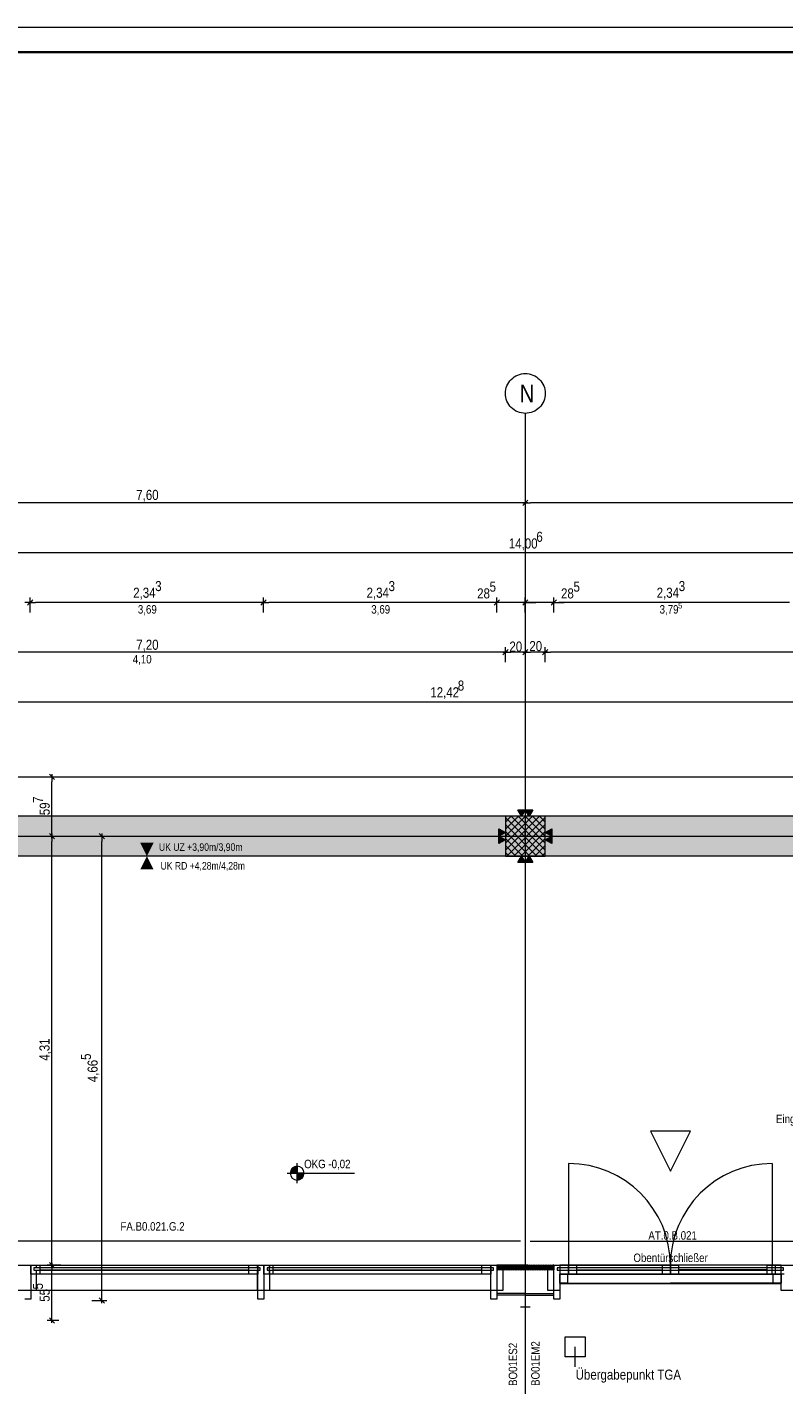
# Model space of a CAD drawing. Extents: x -720 to 300, y 62 to 1162.
# Tile 98 of 143: x -250 to -98, y 890 to 1162. Entities that reach past the tile are written whole.
import ezdxf
from ezdxf.lldxf.tags import DXFTag

# ---------------------------------------------------------------- set-up
doc = ezdxf.new("R2010")
doc.units = 0
doc.layers.get('0').update_dxf_attribs({"lineweight": 13})
for name, color, linetype, lineweight, true_color in [('00_Beschriftung UZ', 3, 'Continuous', 35, 0x00ff00), ('30 -33 Aussenwände- 3 Aussenstützen', 7, 'Continuous', 50, 0x0000dd), ('30 -33 Aussenwände- 7 Fassade_ Elemente', 7, 'Continuous', 9, 0x00aacc), ('30 -34 Innenwände- 2 nichttragend', 7, 'Continuous', 18, 0xff7fe6), ('30 -35 Decken- 1 Konstruktion-Träger- Stahlbeton', 7, 'Continuous', 13, 0x33aa00), ('70 -72 Beschriftung- 1 Beschriftung allgemein', 7, 'Continuous', 9, 0xff6633), ('70 -72 Beschriftung- 2 Beschriftung Bauteile', 7, 'Continuous', 9, 0x9999ff), ('70 -76 Bemaßung- 2 Allgemein', 9, 'Continuous', 5, 0x808080), ('iwb_Schraffur_Unterzug', 7, 'Continuous', 5, 0xffffcc)]:
    doc.layers.add(name, color=color, linetype=linetype, lineweight=lineweight, true_color=true_color)
for name, color, linetype, lineweight in [('70 -71 Achsen- 1 Gebäudeachsen', 7, 'STRICHPUNKT2-A06G94018I', 18), ('70 -72 Beschriftung- 5 Höhenkoten', 7, 'Continuous', 15), ('iwb_Plankopf Rahmen', 7, 'Continuous', 35), ('Keine-1', 7, 'Continuous', 15)]:
    doc.layers.add(name, color=color, linetype=linetype, lineweight=lineweight)
doc.styles.get("Standard").update_dxf_attribs({"font": 'ARIALN.TTF'})
tags = doc.linetypes.add('fein_strichliert-A06G94028I', pattern=[4, 1, -2, 1]).pattern_tags.tags
tags[8:9] = [DXFTag(74, 4), DXFTag(75, 0), DXFTag(340, '0'), DXFTag(46, 0.0), DXFTag(50, 0.0), DXFTag(44, 0.0), DXFTag(45, 0.0)]
tags[6:7] = [DXFTag(74, 4), DXFTag(75, 0), DXFTag(340, '0'), DXFTag(46, 0.0), DXFTag(50, 0.0), DXFTag(44, 0.0), DXFTag(45, 0.0)]
tags[4:5] = [DXFTag(74, 4), DXFTag(75, 0), DXFTag(340, '0'), DXFTag(46, 0.0), DXFTag(50, 0.0), DXFTag(44, 0.0), DXFTag(45, 0.0)]
tags = doc.linetypes.add('STRICHPUNKT2-A06G94018I', pattern=[12.7, 6.35, -3.175, 0, -3.175]).pattern_tags.tags
tags[10:11] = [DXFTag(74, 4), DXFTag(75, 0), DXFTag(340, '0'), DXFTag(46, 0.0), DXFTag(50, 0.0), DXFTag(44, 0.0), DXFTag(45, 0.0)]
tags[8:9] = [DXFTag(74, 4), DXFTag(75, 0), DXFTag(340, '0'), DXFTag(46, 0.0), DXFTag(50, 0.0), DXFTag(44, 0.0), DXFTag(45, 0.0)]
tags[6:7] = [DXFTag(74, 4), DXFTag(75, 0), DXFTag(340, '0'), DXFTag(46, 0.0), DXFTag(50, 0.0), DXFTag(44, 0.0), DXFTag(45, 0.0)]
tags[4:5] = [DXFTag(74, 4), DXFTag(75, 0), DXFTag(340, '0'), DXFTag(46, 0.0), DXFTag(50, 0.0), DXFTag(44, 0.0), DXFTag(45, 0.0)]

# ---------------------------------------------------------------- blocks, each defined once
blk = doc.blocks.new('Referenz-A06G94038I')
at = {"layer": '00_Beschriftung UZ', "color": 0, "lineweight": -2}
for points in [[(-227.69, 998.58), (-226.36, 995.91), (-225.02, 998.58)], [(-227.69, 993.24), (-226.36, 995.91), (-225.02, 993.24)]]:
    blk.add_solid(points, dxfattribs=at)
at = {"layer": '30 -33 Aussenwände- 3 Aussenstützen', "color": 0, "lineweight": -2}
for p, q in [((-154.36, 1002.72), (-153.17, 1003.91)), ((-154.36, 1001.31), (-151.75, 1003.91)), ((-154.36, 999.9), (-150.34, 1003.91)), ((-154.36, 998.48), (-148.93, 1003.91)), ((-154.36, 997.07), (-147.51, 1003.91)), ((-153.19, 1003.91), (-146.36, 997.08)), ((-151.77, 1003.91), (-146.36, 998.5)), ((-150.36, 1003.91), (-146.36, 999.91)), ((-148.94, 1003.91), (-146.36, 1001.33)), ((-147.53, 1003.91), (-146.36, 1002.74)), ((-154.36, 1003.67), (-146.6, 995.91)), ((-154.36, 1002.25), (-148.02, 995.91)), ((-154.1, 995.91), (-146.36, 1003.65)), ((-152.68, 995.91), (-146.36, 1002.24)), ((-154.36, 1000.84), (-149.43, 995.91)), ((-154.36, 999.43), (-150.84, 995.91)), ((-151.36, 999.91), (-149.36, 999.91)), ((-151.27, 995.91), (-146.36, 1000.82)), ((-150.36, 998.91), (-150.36, 1000.91)), ((-149.86, 995.91), (-146.36, 999.41)), ((-154.36, 998.01), (-152.26, 995.91)), ((-154.36, 996.6), (-153.67, 995.91)), ((-148.44, 995.91), (-146.36, 998)), ((-147.03, 995.91), (-146.36, 996.58))]:
    blk.add_line(p, q, dxfattribs=at)
at = {"layer": '30 -33 Aussenwände- 3 Aussenstützen', "color": 0, "linetype": 'Continuous', "lineweight": -2, "ltscale": 0.13}
for p, q in [((-154.36, 1003.91), (-154.36, 995.91)), ((-146.36, 1003.91), (-154.36, 1003.91)), ((-146.36, 995.91), (-146.36, 1003.91)), ((-154.36, 995.91), (-146.36, 995.91))]:
    blk.add_line(p, q, dxfattribs=at)
at = {"layer": '30 -33 Aussenwände- 7 Fassade_ Elemente', "color": 0, "linetype": 'fein_strichliert-A06G94028I', "lineweight": -2, "ltscale": 0.13}
for p, q in [((-303.16, 1011.85), (2.44, 1011.85)), ((-141.66, 934.15), (-141.66, 913.71)), ((-100.79, 934.15), (-100.79, 913.71)), ((-151.36, 918.55), (-290.42, 918.55)), ((-149.36, 918.55), (-10.3, 918.55)), ((-143.46, 912.01), (-98.99, 912.01)), ((-143.46, 910.01), (-98.99, 910.01)), ((-141.86, 910.11), (-121.22, 910.11)), ((-100.59, 910.11), (-121.22, 910.11))]:
    blk.add_line(p, q, dxfattribs=at)
at = {"layer": '30 -33 Aussenwände- 7 Fassade_ Elemente', "color": 0, "linetype": 'Continuous', "lineweight": -2, "ltscale": 0.13}
for p, q in [((-250.86, 913.71), (-249.66, 913.71)), ((-249.66, 911.91), (-249.66, 913.71)), ((-249.66, 911.91), (-249.66, 913.71)), ((-249.66, 913.71), (-249.66, 906.91)), ((-249.66, 913.71), (-247.86, 913.71)), ((-249.66, 913.71), (-204.06, 913.71)), ((-204.06, 911.91), (-249.66, 911.91)), ((-247.86, 911.91), (-249.66, 911.91)), ((-247.86, 913.71), (-247.86, 911.91)), ((-247.86, 912.81), (-205.86, 912.81)), ((-205.86, 913.71), (-204.06, 913.71)), ((-205.86, 911.91), (-205.86, 913.71)), ((-204.06, 911.91), (-205.86, 911.91)), ((-204.06, 906.91), (-204.06, 913.71)), ((-204.06, 913.71), (-204.06, 911.91)), ((-204.06, 913.71), (-202.86, 913.71)), ((-204.06, 913.71), (-204.06, 911.91)), ((-202.86, 913.71), (-201.06, 913.71)), ((-202.86, 913.71), (-202.86, 906.91)), ((-202.86, 911.91), (-202.86, 913.71)), ((-201.06, 911.91), (-202.86, 911.91)), ((-201.72, 911.91), (-201.72, 913.71)), ((-201.72, 913.71), (-157.26, 913.71)), ((-157.26, 911.91), (-201.72, 911.91)), ((-201.06, 913.71), (-201.06, 911.91)), ((-201.06, 912.81), (-159.06, 912.81)), ((-159.06, 913.71), (-157.26, 913.71)), ((-159.06, 911.91), (-159.06, 913.71)), ((-157.26, 911.91), (-159.06, 911.91)), ((-157.26, 906.91), (-157.26, 913.71)), ((-157.26, 913.71), (-157.26, 911.91)), ((-157.26, 913.71), (-156.06, 913.71)), ((-157.26, 913.71), (-157.26, 911.91)), ((-149.86, 913.71), (-156.06, 913.71)), ((-156.06, 913.71), (-156.06, 906.91)), ((-149.86, 912.81), (-156.06, 912.81)), ((-155.89, 913.49), (-156.04, 913.04)), ((-155.71, 913.04), (-155.87, 913.49)), ((-155.55, 913.49), (-155.69, 913.04)), ((-155.36, 913.04), (-155.53, 913.49)), ((-155.2, 913.49), (-155.35, 913.04)), ((-155.02, 913.04), (-155.18, 913.49)), ((-154.86, 913.49), (-155, 913.04)), ((-154.67, 913.04), (-154.84, 913.49)), ((-154.51, 913.49), (-154.66, 913.04)), ((-154.33, 913.04), (-154.5, 913.49)), ((-154.17, 913.49), (-154.31, 913.04)), ((-153.98, 913.04), (-154.15, 913.49)), ((-153.82, 913.49), (-153.97, 913.04)), ((-153.64, 913.04), (-153.81, 913.49)), ((-153.48, 913.49), (-153.62, 913.04)), ((-153.29, 913.04), (-153.46, 913.49)), ((-153.13, 913.49), (-153.28, 913.04)), ((-152.95, 913.04), (-153.12, 913.49)), ((-152.79, 913.49), (-152.93, 913.04)), ((-152.61, 913.04), (-152.77, 913.49)), ((-152.44, 913.49), (-152.59, 913.04)), ((-152.26, 913.04), (-152.43, 913.49)), ((-152.1, 913.49), (-152.24, 913.04)), ((-151.92, 913.04), (-152.08, 913.49)), ((-151.75, 913.49), (-151.9, 913.04)), ((-151.57, 913.04), (-151.74, 913.49)), ((-151.41, 913.49), (-151.55, 913.04)), ((-151.23, 913.04), (-151.39, 913.49)), ((-151.06, 913.49), (-151.21, 913.04)), ((-150.88, 913.04), (-151.05, 913.49)), ((-150.72, 913.49), (-150.86, 913.04)), ((-150.54, 913.04), (-150.7, 913.49)), ((-150.38, 913.49), (-150.52, 913.04)), ((-150.36, 913.71), (-144.66, 913.71)), ((-150.36, 912.81), (-150.36, 913.71)), ((-150.36, 913.49), (-150.36, 913.48)), ((-150.19, 913.04), (-150.36, 913.49)), ((-144.66, 912.81), (-150.36, 912.81)), ((-150.34, 913.49), (-150.19, 913.04)), ((-150.18, 913.04), (-150.01, 913.49)), ((-150.03, 913.49), (-150.18, 913.04)), ((-150.01, 913.49), (-149.86, 913.06)), ((-149.99, 913.49), (-149.85, 913.04)), ((-149.83, 913.04), (-149.67, 913.49)), ((-149.65, 913.49), (-149.51, 913.04)), ((-149.49, 913.04), (-149.32, 913.49)), ((-149.31, 913.49), (-149.16, 913.04)), ((-149.14, 913.04), (-148.98, 913.49)), ((-148.96, 913.49), (-148.82, 913.04)), ((-148.8, 913.04), (-148.63, 913.49)), ((-148.62, 913.49), (-148.47, 913.04)), ((-148.45, 913.04), (-148.29, 913.49)), ((-148.27, 913.49), (-148.13, 913.04)), ((-148.11, 913.04), (-147.94, 913.49)), ((-147.93, 913.49), (-147.78, 913.04)), ((-147.76, 913.04), (-147.6, 913.49)), ((-147.58, 913.49), (-147.44, 913.04)), ((-147.42, 913.04), (-147.25, 913.49)), ((-147.24, 913.49), (-147.09, 913.04)), ((-147.08, 913.04), (-146.91, 913.49)), ((-146.89, 913.49), (-146.75, 913.04)), ((-146.73, 913.04), (-146.56, 913.49)), ((-146.55, 913.49), (-146.4, 913.04)), ((-146.39, 913.04), (-146.22, 913.49)), ((-146.2, 913.49), (-146.06, 913.04)), ((-146.04, 913.04), (-145.87, 913.49)), ((-145.86, 913.49), (-145.71, 913.04)), ((-145.7, 913.04), (-145.53, 913.49)), ((-145.51, 913.49), (-145.37, 913.04)), ((-145.35, 913.04), (-145.19, 913.49)), ((-145.17, 913.49), (-145.02, 913.04)), ((-145.01, 913.04), (-144.84, 913.49)), ((-144.82, 913.49), (-144.68, 913.04)), ((-144.66, 913.71), (-143.46, 913.71)), ((-144.66, 913.71), (-144.66, 912.81)), ((-144.66, 906.91), (-144.66, 913.71)), ((-98.99, 913.71), (-143.46, 913.71)), ((-143.46, 913.71), (-143.46, 906.91)), ((-143.46, 913.71), (-141.66, 913.71)), ((-143.46, 913.71), (-143.46, 911.91)), ((-143.46, 911.91), (-98.99, 911.91)), ((-141.66, 911.91), (-143.46, 911.91)), ((-143.46, 910.11), (-143.46, 911.91)), ((-143.46, 911.91), (-141.86, 911.91)), ((-141.86, 911.91), (-141.86, 910.11)), ((-141.66, 913.71), (-140.06, 913.71)), ((-141.66, 913.71), (-141.66, 911.91)), ((-141.66, 913.71), (-121.22, 913.71)), ((-141.66, 911.91), (-141.66, 913.71)), ((-121.22, 911.91), (-141.66, 911.91)), ((-140.06, 911.91), (-141.66, 911.91)), ((-140.06, 913.71), (-140.06, 911.91)), ((-140.06, 912.81), (-122.82, 912.81)), ((-122.82, 913.71), (-121.22, 913.71)), ((-122.82, 911.91), (-122.82, 913.71)), ((-121.22, 911.91), (-122.82, 911.91)), ((-100.79, 913.71), (-121.22, 913.71)), ((-121.22, 913.71), (-119.62, 913.71)), ((-121.22, 911.91), (-121.22, 913.71)), ((-121.22, 913.71), (-121.22, 911.91)), ((-119.62, 911.91), (-121.22, 911.91)), ((-121.22, 911.91), (-100.79, 911.91)), ((-119.62, 913.71), (-119.62, 911.91)), ((-101.79, 912.81), (-119.62, 912.81)), ((-101.79, 911.91), (-101.79, 913.71)), ((-101.79, 913.71), (-100.19, 913.71)), ((-100.19, 911.91), (-101.79, 911.91)), ((-100.79, 911.91), (-100.79, 913.71)), ((-100.59, 910.11), (-100.59, 911.91)), ((-100.59, 911.91), (-98.99, 911.91)), ((-100.19, 913.71), (-98.39, 913.71)), ((-100.19, 913.71), (-100.19, 911.91)), ((-98.39, 911.91), (-100.19, 911.91)), ((-98.99, 911.91), (-98.99, 913.71)), ((-98.99, 911.91), (-98.99, 910.11)), ((-141.86, 910.11), (-143.46, 910.11)), ((-98.99, 910.11), (-100.59, 910.11)), ((-249.66, 906.91), (-250.86, 906.91)), ((-202.86, 906.91), (-204.06, 906.91)), ((-156.06, 906.91), (-157.26, 906.91)), ((-150.36, 908.01), (-156.06, 908.01)), ((-150.36, 907.71), (-156.06, 907.71)), ((-150.36, 908.01), (-144.66, 908.01)), ((-150.36, 907.71), (-144.66, 907.71)), ((-150.36, 906.31), (-150.36, 904.31)), ((-150.36, 906.31), (-150.36, 904.31)), ((-143.46, 906.91), (-144.66, 906.91)), ((-149.36, 905.31), (-151.36, 905.31)), ((-149.36, 905.31), (-151.36, 905.31))]:
    blk.add_line(p, q, dxfattribs=at)
at = {"layer": '30 -33 Aussenwände- 7 Fassade_ Elemente', "color": 0, "linetype": 'fein_strichliert-A06G94028I', "lineweight": -2, "ltscale": 0.13}
for centre, major_axis in [((-141.66, 913.71), (20.43, 0)), ((-100.79, 913.71), (0, 20.43))]:
    blk.add_ellipse(centre, major_axis=major_axis, ratio=1, start_param=0, end_param=1.570796, dxfattribs=at)
at = {"layer": '30 -33 Aussenwände- 7 Fassade_ Elemente', "color": 0, "linetype": 'Continuous', "lineweight": -2, "ltscale": 0.13}
for centre, major_axis, end_param in [((-156.05, 913.54), (0.164, -0.053), 1.896254), ((-155.87, 912.98), (-0.164, 0.053), 3.765224), ((-155.71, 913.54), (0.164, -0.053), 3.764652), ((-155.53, 912.98), (-0.164, 0.053), 3.765224), ((-155.37, 913.54), (0.164, -0.053), 3.764652), ((-155.18, 912.98), (-0.164, 0.053), 3.765224), ((-155.02, 913.54), (0.164, -0.053), 3.764652), ((-154.84, 912.98), (-0.164, 0.053), 3.765224), ((-154.68, 913.54), (0.164, -0.053), 3.764652), ((-154.49, 912.98), (-0.164, 0.053), 3.765224), ((-154.33, 913.54), (0.164, -0.053), 3.764652), ((-154.15, 912.98), (-0.164, 0.053), 3.765224), ((-153.99, 913.54), (0.164, -0.053), 3.764652), ((-153.8, 912.98), (-0.164, 0.053), 3.765224), ((-153.64, 913.54), (0.164, -0.053), 3.764652), ((-153.46, 912.98), (-0.164, 0.053), 3.765224), ((-153.3, 913.54), (0.164, -0.053), 3.764652), ((-153.11, 912.98), (-0.164, 0.053), 3.765224), ((-152.95, 913.54), (0.164, -0.053), 3.764652), ((-152.77, 912.98), (-0.164, 0.053), 3.765224), ((-152.61, 913.54), (0.164, -0.053), 3.764652), ((-152.42, 912.98), (-0.164, 0.053), 3.765224), ((-152.26, 913.54), (0.164, -0.053), 3.764652), ((-152.08, 912.98), (-0.164, 0.053), 3.765224), ((-151.92, 913.54), (0.164, -0.053), 3.764652), ((-151.74, 912.98), (-0.164, 0.053), 3.765224), ((-151.57, 913.54), (0.164, -0.053), 3.764652), ((-151.39, 912.98), (-0.164, 0.053), 3.765224), ((-151.23, 913.54), (0.164, -0.053), 3.764652), ((-151.05, 912.98), (-0.164, 0.053), 3.765224), ((-150.88, 913.54), (0.164, -0.053), 3.764652), ((-150.88, 913.54), (-0.101, 0.139), 1.254884), ((-150.88, 913.54), (0.101, 0.139), 1.254884), ((-150.7, 912.98), (-0.164, 0.053), 3.765224), ((-150.7, 912.98), (-0.164, 0.053), 1.255075), ((-150.7, 912.98), (-0.101, -0.139), 1.255075), ((-150.88, 913.54), (0.164, -0.053), 1.254884), ((-150.54, 913.54), (0.164, -0.053), 3.764652), ((-150.54, 913.54), (-0.101, 0.139), 1.254884), ((-150.54, 913.54), (0.101, 0.139), 1.254884), ((-150.7, 912.98), (0.101, -0.139), 1.255075), ((-150.36, 912.98), (-0.164, 0.053), 3.765224), ((-150.36, 912.98), (-0.164, 0.053), 1.255075), ((-150.36, 912.98), (-0.101, -0.139), 1.255075), ((-150.54, 913.54), (0.164, -0.053), 1.254884), ((-150.19, 913.54), (-0.101, 0.139), 1.254884), ((-150.18, 913.54), (-0.101, 0.139), 1.254884), ((-150.52, 913.54), (0.164, -0.053), 0.645355), ((-150.36, 912.98), (0.001, -0.172), 1.87559), ((-150.19, 913.54), (0.101, 0.139), 1.254884), ((-150.18, 913.54), (0.101, 0.139), 1.254884), ((-150.36, 912.98), (0.101, -0.139), 1.255075), ((-150.01, 912.98), (-0.164, 0.053), 1.255075), ((-150.01, 912.98), (-0.164, 0.053), 3.765224), ((-150.01, 912.98), (-0.164, 0.053), 1.495007), ((-150.01, 912.98), (-0.101, -0.139), 1.255075), ((-150.19, 913.54), (0.164, -0.053), 1.254884), ((-150.01, 912.98), (-0.065, -0.159), 1.495007), ((-150.18, 913.54), (0.164, -0.053), 1.254884), ((-149.85, 913.54), (-0.007, 0.172), 1.839163), ((-149.83, 913.54), (0.164, -0.053), 3.764652), ((-149.83, 913.54), (-0.101, 0.139), 1.254884), ((-149.83, 913.54), (0.101, 0.139), 1.254884), ((-150.01, 912.98), (0.101, -0.139), 1.255075), ((-149.67, 912.98), (-0.164, 0.053), 3.765224), ((-149.67, 912.98), (-0.164, 0.053), 1.255075), ((-149.67, 912.98), (-0.101, -0.139), 1.255075), ((-149.83, 913.54), (0.164, -0.053), 1.254884), ((-149.49, 913.54), (0.164, -0.053), 3.764652), ((-149.49, 913.54), (-0.101, 0.139), 1.254884), ((-149.49, 913.54), (0.101, 0.139), 1.254884), ((-149.67, 912.98), (0.101, -0.139), 1.255075), ((-149.32, 912.98), (-0.164, 0.053), 3.765224), ((-149.49, 913.54), (0.164, -0.053), 1.254884), ((-149.14, 913.54), (0.164, -0.053), 3.764652), ((-148.98, 912.98), (-0.164, 0.053), 3.765224), ((-148.8, 913.54), (0.164, -0.053), 3.764652), ((-148.63, 912.98), (-0.164, 0.053), 3.765224), ((-148.45, 913.54), (0.164, -0.053), 3.764652), ((-148.29, 912.98), (-0.164, 0.053), 3.765224), ((-148.11, 913.54), (0.164, -0.053), 3.764652), ((-147.95, 912.98), (-0.164, 0.053), 3.765224), ((-147.76, 913.54), (0.164, -0.053), 3.764652), ((-147.6, 912.98), (-0.164, 0.053), 3.765224), ((-147.42, 913.54), (0.164, -0.053), 3.764652), ((-147.26, 912.98), (-0.164, 0.053), 3.765224), ((-147.07, 913.54), (0.164, -0.053), 3.764652), ((-146.91, 912.98), (-0.164, 0.053), 3.765224), ((-146.73, 913.54), (0.164, -0.053), 3.764652), ((-146.57, 912.98), (-0.164, 0.053), 3.765224), ((-146.38, 913.54), (0.164, -0.053), 3.764652), ((-146.22, 912.98), (-0.164, 0.053), 3.765224), ((-146.04, 913.54), (0.164, -0.053), 3.764652), ((-145.88, 912.98), (-0.164, 0.053), 3.765224), ((-145.69, 913.54), (0.164, -0.053), 3.764652), ((-145.53, 912.98), (-0.164, 0.053), 3.765224), ((-145.35, 913.54), (0.164, -0.053), 3.764652), ((-145.19, 912.98), (-0.164, 0.053), 3.765224), ((-145, 913.54), (0.164, -0.053), 3.764652), ((-144.84, 912.98), (-0.164, 0.053), 3.765224), ((-144.66, 913.54), (0.002, 0.172), 1.896254)]:
    blk.add_ellipse(centre, major_axis=major_axis, ratio=1, start_param=0, end_param=end_param, dxfattribs=at)
at = {"layer": '30 -34 Innenwände- 2 nichttragend', "color": 0, "lineweight": -2}
for p, q in [((-297.86, 913.71), (-154.86, 913.71)), ((-250.99, 913.71), (-248.59, 913.71)), ((-249.09, 913.21), (-249.09, 912.71)), ((-248.59, 913.21), (-249.09, 913.21)), ((-249.09, 913.21), (-249.09, 912.71)), ((-203.62, 913.21), (-249.09, 913.21)), ((-203.62, 913.21), (-249.09, 913.21)), ((-249.09, 912.71), (-248.59, 912.71)), ((-249.09, 912.71), (-203.62, 912.71)), ((-249.09, 912.71), (-203.62, 912.71)), ((-248.59, 913.71), (-248.59, 913.21)), ((-248.59, 912.71), (-248.59, 908.61)), ((-204.12, 913.21), (-204.12, 913.71)), ((-204.12, 913.71), (-201.72, 913.71)), ((-203.62, 913.21), (-204.12, 913.21)), ((-204.12, 908.61), (-204.12, 912.71)), ((-204.12, 912.71), (-203.62, 912.71)), ((-203.62, 912.71), (-203.62, 913.21)), ((-203.62, 912.71), (-203.62, 913.21)), ((-201.72, 913.21), (-202.22, 913.21)), ((-202.22, 913.21), (-202.22, 912.71)), ((-156.76, 913.21), (-202.22, 913.21)), ((-156.76, 913.21), (-202.22, 913.21)), ((-202.22, 913.21), (-202.22, 912.71)), ((-202.22, 912.71), (-201.72, 912.71)), ((-202.22, 912.71), (-156.76, 912.71)), ((-202.22, 912.71), (-156.76, 912.71)), ((-201.72, 913.71), (-201.72, 913.21)), ((-201.72, 912.71), (-201.72, 908.61)), ((-157.26, 913.71), (-154.86, 913.71)), ((-157.26, 913.21), (-157.26, 913.71)), ((-156.76, 913.21), (-157.26, 913.21)), ((-157.26, 912.71), (-156.76, 912.71)), ((-157.26, 908.61), (-157.26, 912.71)), ((-156.76, 912.71), (-156.76, 913.21)), ((-156.76, 912.71), (-156.76, 913.21)), ((-154.86, 913.71), (-154.86, 908.61)), ((-145.86, 913.71), (-143.46, 913.71)), ((-145.86, 908.61), (-145.86, 913.71)), ((-98.49, 913.21), (-143.96, 913.21)), ((-143.96, 913.21), (-143.96, 912.71)), ((-143.46, 913.21), (-143.96, 913.21)), ((-98.49, 913.21), (-143.96, 913.21)), ((-143.96, 913.21), (-143.96, 912.71)), ((-143.96, 912.71), (-98.49, 912.71)), ((-143.96, 912.71), (-143.46, 912.71)), ((-143.96, 912.71), (-98.49, 912.71)), ((-143.46, 913.71), (-143.46, 913.21)), ((-143.46, 912.71), (-143.46, 908.61)), ((-98.99, 913.21), (-98.99, 913.71)), ((-98.99, 913.71), (-96.59, 913.71)), ((-98.49, 913.21), (-98.99, 913.21)), ((-98.99, 912.71), (-98.49, 912.71)), ((-98.99, 908.61), (-98.99, 912.71)), ((-98.49, 912.71), (-98.49, 913.21)), ((-98.49, 912.71), (-98.49, 913.21)), ((-154.86, 908.61), (-297.86, 908.61)), ((-248.59, 908.61), (-250.99, 908.61)), ((-201.72, 908.61), (-204.12, 908.61)), ((-154.86, 908.61), (-157.26, 908.61)), ((-143.46, 908.61), (-145.86, 908.61)), ((-96.59, 908.61), (-98.99, 908.61))]:
    blk.add_line(p, q, dxfattribs=at)
at = {"layer": '30 -35 Decken- 1 Konstruktion-Träger- Stahlbeton', "color": 0, "linetype": 'fein_strichliert-A06G94028I', "lineweight": -2, "ltscale": 0.13}
for p, q in [((-2.36, 1003.91), (-298.36, 1003.91)), ((-2.36, 995.91), (-298.36, 995.91))]:
    blk.add_line(p, q, dxfattribs=at)
at = {"layer": '70 -71 Achsen- 1 Gebäudeachsen', "color": 0, "linetype": 'Continuous', "lineweight": -2, "ltscale": 0.13}
for p, q in [((-153.89, 1090.74), (-153.68, 1091.07)), ((-153.68, 1091.07), (-153.45, 1091.39)), ((-153.45, 1091.39), (-153.19, 1091.68)), ((-153.19, 1091.68), (-152.89, 1091.94)), ((-152.89, 1091.94), (-152.58, 1092.18)), ((-152.58, 1092.18), (-152.24, 1092.38)), ((-152.24, 1092.38), (-151.89, 1092.55)), ((-151.89, 1092.55), (-151.52, 1092.68)), ((-151.52, 1092.68), (-151.14, 1092.78)), ((-151.14, 1092.78), (-150.75, 1092.83)), ((-150.75, 1092.83), (-150.36, 1092.85)), ((-150.36, 1092.85), (-149.97, 1092.83)), ((-149.97, 1092.83), (-149.58, 1092.78)), ((-149.58, 1092.78), (-149.2, 1092.68)), ((-149.2, 1092.68), (-148.83, 1092.55)), ((-148.83, 1092.55), (-148.47, 1092.38)), ((-148.47, 1092.38), (-148.14, 1092.18)), ((-148.14, 1092.18), (-147.82, 1091.94)), ((-147.82, 1091.94), (-147.53, 1091.68)), ((-147.53, 1091.68), (-147.27, 1091.39)), ((-147.27, 1091.39), (-147.03, 1091.07)), ((-147.03, 1091.07), (-146.83, 1090.74)), ((-154.36, 1088.85), (-154.34, 1089.24)), ((-154.34, 1088.46), (-154.36, 1088.85)), ((-154.34, 1089.24), (-154.28, 1089.63)), ((-154.28, 1088.07), (-154.34, 1088.46)), ((-154.28, 1089.63), (-154.19, 1090.01)), ((-154.19, 1090.01), (-154.05, 1090.38)), ((-154.05, 1090.38), (-153.89, 1090.74)), ((-146.83, 1090.74), (-146.66, 1090.38)), ((-146.66, 1090.38), (-146.53, 1090.01)), ((-146.53, 1090.01), (-146.43, 1089.63)), ((-146.43, 1089.63), (-146.38, 1089.24)), ((-146.38, 1088.46), (-146.43, 1088.07)), ((-146.38, 1089.24), (-146.36, 1088.85)), ((-146.36, 1088.85), (-146.38, 1088.46)), ((-154.19, 1087.69), (-154.28, 1088.07)), ((-154.05, 1087.32), (-154.19, 1087.69)), ((-153.89, 1086.97), (-154.05, 1087.32)), ((-153.68, 1086.63), (-153.89, 1086.97)), ((-153.45, 1086.31), (-153.68, 1086.63)), ((-153.19, 1086.02), (-153.45, 1086.31)), ((-152.89, 1085.76), (-153.19, 1086.02)), ((-152.58, 1085.53), (-152.89, 1085.76)), ((-147.82, 1085.76), (-148.14, 1085.53)), ((-147.53, 1086.02), (-147.82, 1085.76)), ((-147.27, 1086.31), (-147.53, 1086.02)), ((-147.03, 1086.63), (-147.27, 1086.31)), ((-146.83, 1086.97), (-147.03, 1086.63)), ((-146.66, 1087.32), (-146.83, 1086.97)), ((-146.53, 1087.69), (-146.66, 1087.32)), ((-146.43, 1088.07), (-146.53, 1087.69)), ((-152.24, 1085.32), (-152.58, 1085.53)), ((-151.89, 1085.16), (-152.24, 1085.32)), ((-151.52, 1085.02), (-151.89, 1085.16)), ((-151.14, 1084.93), (-151.52, 1085.02)), ((-150.75, 1084.87), (-151.14, 1084.93)), ((-150.36, 1084.85), (-150.75, 1084.87)), ((-149.97, 1084.87), (-150.36, 1084.85)), ((-149.58, 1084.93), (-149.97, 1084.87)), ((-149.2, 1085.02), (-149.58, 1084.93)), ((-148.83, 1085.16), (-149.2, 1085.02)), ((-148.47, 1085.32), (-148.83, 1085.16)), ((-148.14, 1085.53), (-148.47, 1085.32))]:
    blk.add_line(p, q, dxfattribs=at)
at = {"layer": '70 -71 Achsen- 1 Gebäudeachsen', "color": 0, "linetype": 'STRICHPUNKT2-A06G94018I', "lineweight": -2, "ltscale": 0.13}
for p, q in [((-150.36, 1084.85), (-150.36, 85.41)), ((-682.36, 999.91), (76.46, 999.91))]:
    blk.add_line(p, q, dxfattribs=at)
at = {"layer": '70 -72 Beschriftung- 1 Beschriftung allgemein', "color": 0, "linetype": 'Continuous', "lineweight": -2, "ltscale": 0.13}
for p, q in [((-125.21, 940.61), (-121.22, 932.61)), ((-117.21, 940.61), (-125.21, 940.61)), ((-121.22, 932.61), (-117.21, 940.61)), ((-140.36, 893.31), (-140.36, 897.31))]:
    blk.add_line(p, q, dxfattribs=at)
at = {"layer": '70 -72 Beschriftung- 1 Beschriftung allgemein', "color": 0, "linetype": 'fein_strichliert-A06G94028I', "lineweight": -2, "ltscale": 0.13}
for p, q in [((-142.36, 899.31), (-138.36, 899.31)), ((-142.36, 895.31), (-142.36, 899.31)), ((-138.36, 899.31), (-138.36, 895.31)), ((-138.36, 895.31), (-142.36, 895.31))]:
    blk.add_line(p, q, dxfattribs=at)
at = {"layer": '70 -72 Beschriftung- 2 Beschriftung Bauteile', "color": 0, "lineweight": -2}
for p, q in [((-151.11, 1003.91), (-151.86, 1005.21)), ((-151.86, 1005.21), (-150.36, 1005.21)), ((-150.36, 1005.21), (-151.11, 1003.91)), ((-149.61, 1003.91), (-150.36, 1005.21)), ((-150.36, 1005.21), (-148.86, 1005.21)), ((-148.86, 1005.21), (-149.61, 1003.91)), ((-155.66, 1001.41), (-154.36, 1000.66)), ((-155.66, 999.91), (-155.66, 1001.41)), ((-146.36, 1000.66), (-145.06, 1001.41)), ((-145.06, 1001.41), (-145.06, 999.91)), ((-154.36, 1000.66), (-155.66, 999.91)), ((-155.66, 999.91), (-154.36, 999.16)), ((-155.66, 998.41), (-155.66, 999.91)), ((-154.36, 999.16), (-155.66, 998.41)), ((-145.06, 999.91), (-146.36, 1000.66)), ((-146.36, 999.16), (-145.06, 999.91)), ((-145.06, 998.41), (-146.36, 999.16)), ((-145.06, 999.91), (-145.06, 998.41)), ((-151.86, 994.61), (-151.11, 995.91)), ((-151.11, 995.91), (-150.36, 994.61)), ((-150.36, 994.61), (-149.61, 995.91)), ((-149.61, 995.91), (-148.86, 994.61)), ((-150.36, 994.61), (-151.86, 994.61)), ((-148.86, 994.61), (-150.36, 994.61))]:
    blk.add_line(p, q, dxfattribs=at)
for points in [[(-151.11, 1003.91), (-151.86, 1005.21), (-151.11, 1005.21)], [(-151.11, 1003.91), (-151.11, 1005.21), (-150.36, 1005.21)], [(-149.61, 1003.91), (-150.36, 1005.21), (-149.61, 1005.21)], [(-149.61, 1003.91), (-149.61, 1005.21), (-148.86, 1005.21)], [(-155.66, 999.91), (-155.66, 1001.41), (-154.36, 1000.66)], [(-145.06, 999.91), (-146.36, 1000.66), (-145.06, 1001.41)], [(-155.66, 998.41), (-155.66, 999.91), (-154.36, 999.16)], [(-145.06, 998.41), (-146.36, 999.16), (-145.06, 999.91)], [(-151.11, 994.61), (-151.86, 994.61), (-151.11, 995.91)], [(-151.11, 994.61), (-151.11, 995.91), (-150.36, 994.61)], [(-149.61, 994.61), (-150.36, 994.61), (-149.61, 995.91)], [(-149.61, 994.61), (-149.61, 995.91), (-148.86, 994.61)]]:
    blk.add_solid(points, dxfattribs=at)
at = {"layer": '70 -72 Beschriftung- 5 Höhenkoten', "color": 0, "linetype": 'Continuous', "lineweight": -2, "ltscale": 0.13}
for p, q in [((-196.18, 930.21), (-196.18, 934.21)), ((-196.18, 933.61), (-196.18, 932.21)), ((-196.18, 932.21), (-196.18, 933.61)), ((-198.18, 932.21), (-184.67, 932.21)), ((-196.18, 932.21), (-197.58, 932.21)), ((-197.58, 932.21), (-196.18, 932.21)), ((-194.78, 932.21), (-196.18, 932.21)), ((-196.18, 932.21), (-196.18, 930.81)), ((-196.18, 932.21), (-194.78, 932.21)), ((-196.18, 930.81), (-196.18, 932.21))]:
    blk.add_line(p, q, dxfattribs=at)
for major_axis in [(0, 1.4), (1.4, 0), (-1.4, 0), (0, -1.4)]:
    blk.add_ellipse((-196.18, 932.21), major_axis=major_axis, ratio=1, start_param=0, end_param=1.570796, dxfattribs=at)
at = {"layer": '70 -72 Beschriftung- 5 Höhenkoten', "color": 0, "lineweight": -2}
for points in [[(-197.43, 932.21), (-197.52, 932.64), (-197.43, 932.85)], [(-197.32, 932.21), (-197.43, 932.85), (-197.32, 933.03)], [(-197.43, 932.21), (-197.43, 932.85), (-197.32, 932.21)], [(-197.17, 932.21), (-197.32, 933.03), (-197.17, 933.2)], [(-197.32, 932.21), (-197.32, 933.03), (-197.17, 932.21)], [(-197.01, 932.21), (-197.17, 933.2), (-197.01, 933.34)], [(-197.17, 932.21), (-197.17, 933.2), (-197.01, 932.21)], [(-196.82, 932.21), (-197.01, 933.34), (-196.82, 933.46)], [(-197.01, 932.21), (-197.01, 933.34), (-196.82, 932.21)], [(-196.62, 932.21), (-196.82, 933.46), (-196.62, 933.54)], [(-196.82, 932.21), (-196.82, 933.46), (-196.62, 932.21)], [(-196.4, 932.21), (-196.62, 933.54), (-196.4, 933.59)], [(-196.62, 932.21), (-196.62, 933.54), (-196.4, 932.21)], [(-196.18, 932.21), (-196.4, 933.59), (-196.18, 933.61)], [(-196.4, 932.21), (-196.4, 933.59), (-196.18, 932.21)], [(-197.57, 932.21), (-197.58, 932.21), (-197.57, 932.43)], [(-197.52, 932.21), (-197.57, 932.43), (-197.52, 932.64)], [(-197.57, 932.21), (-197.57, 932.43), (-197.52, 932.21)], [(-197.52, 932.21), (-197.52, 932.64), (-197.43, 932.21)], [(-196.18, 930.81), (-196.18, 932.21), (-195.96, 930.83)], [(-195.96, 930.83), (-196.18, 932.21), (-195.96, 932.21)], [(-195.96, 930.83), (-195.96, 932.21), (-195.75, 930.88)], [(-195.75, 930.88), (-195.96, 932.21), (-195.75, 932.21)], [(-195.75, 930.88), (-195.75, 932.21), (-195.55, 930.96)], [(-195.55, 930.96), (-195.75, 932.21), (-195.55, 932.21)], [(-195.55, 930.96), (-195.55, 932.21), (-195.36, 931.08)], [(-195.36, 931.08), (-195.55, 932.21), (-195.36, 932.21)], [(-195.36, 931.08), (-195.36, 932.21), (-195.19, 931.22)], [(-195.19, 931.22), (-195.36, 932.21), (-195.19, 932.21)], [(-195.19, 931.22), (-195.19, 932.21), (-195.05, 931.39)], [(-195.05, 931.39), (-195.19, 932.21), (-195.05, 932.21)], [(-195.05, 931.39), (-195.05, 932.21), (-194.94, 931.58)], [(-194.94, 931.58), (-195.05, 932.21), (-194.94, 932.21)], [(-194.94, 931.58), (-194.94, 932.21), (-194.85, 931.78)], [(-194.85, 931.78), (-194.94, 932.21), (-194.85, 932.21)], [(-194.85, 931.78), (-194.85, 932.21), (-194.8, 931.99)], [(-194.8, 931.99), (-194.85, 932.21), (-194.8, 932.21)], [(-194.8, 931.99), (-194.8, 932.21), (-194.78, 932.21)]]:
    blk.add_solid(points, dxfattribs=at)
at = {"layer": '70 -76 Bemaßung- 2 Allgemein', "color": 0, "linetype": 'Continuous', "lineweight": -2, "ltscale": 0.13}
for p, q in [((-150.36, 1069.85), (-150.36, 1067.85)), ((-150.36, 1069.85), (-150.36, 1067.85)), ((-151.42, 1066.85), (-301.3, 1066.85)), ((-149.86, 1066.85), (-151.42, 1066.85)), ((-150.89, 1066.32), (-149.83, 1067.38)), ((-149.83, 1067.38), (-150.89, 1066.32)), ((-150.86, 1066.85), (-149.3, 1066.85)), ((0.58, 1066.85), (-149.3, 1066.85)), ((-11.36, 1056.85), (-289.36, 1056.85)), ((-249.26, 1047.38), (-250.32, 1046.32)), ((-250.32, 1046.32), (-249.26, 1047.38)), ((-249.79, 1044.85), (-249.79, 1047.85)), ((-249.79, 1044.85), (-249.79, 1047.85)), ((-202.39, 1047.38), (-203.45, 1046.32)), ((-203.45, 1046.32), (-202.39, 1047.38)), ((-202.92, 1044.85), (-202.92, 1047.85)), ((-202.92, 1044.85), (-202.92, 1047.85)), ((-155.53, 1047.38), (-156.59, 1046.32)), ((-155.53, 1047.38), (-156.59, 1046.32)), ((-156.06, 1044.85), (-156.06, 1047.85)), ((-156.06, 1044.85), (-156.06, 1047.85)), ((-149.83, 1047.38), (-150.89, 1046.32)), ((-150.89, 1046.32), (-149.83, 1047.38)), ((-150.36, 1044.85), (-150.36, 1047.85)), ((-150.36, 1044.85), (-150.36, 1047.85)), ((-145.19, 1046.32), (-144.13, 1047.38)), ((-145.19, 1046.32), (-144.13, 1047.38)), ((-144.66, 1044.85), (-144.66, 1047.85)), ((-144.66, 1044.85), (-144.66, 1047.85)), ((-249.29, 1046.85), (-250.85, 1046.85)), ((-250.29, 1046.85), (-248.73, 1046.85)), ((-203.98, 1046.85), (-248.73, 1046.85)), ((-202.42, 1046.85), (-203.98, 1046.85)), ((-203.42, 1046.85), (-201.86, 1046.85)), ((-157.12, 1046.85), (-201.86, 1046.85)), ((-157.12, 1046.85), (-158.18, 1046.85)), ((-155.56, 1046.85), (-157.12, 1046.85)), ((-155.56, 1046.85), (-157.12, 1046.85)), ((-150.36, 1046.85), (-156.06, 1046.85)), ((-151.42, 1046.85), (-152.48, 1046.85)), ((-149.86, 1046.85), (-151.42, 1046.85)), ((-150.86, 1046.85), (-149.3, 1046.85)), ((-144.66, 1046.85), (-150.36, 1046.85)), ((-149.3, 1046.85), (-148.24, 1046.85)), ((-145.16, 1046.85), (-143.6, 1046.85)), ((-145.16, 1046.85), (-143.6, 1046.85)), ((-98.85, 1046.85), (-143.6, 1046.85)), ((-143.6, 1046.85), (-142.54, 1046.85)), ((-97.29, 1046.85), (-98.85, 1046.85)), ((-150.36, 1039.85), (-150.36, 1037.85)), ((-150.36, 1039.85), (-150.36, 1037.85)), ((-155.42, 1036.85), (-297.3, 1036.85)), ((-153.86, 1036.85), (-155.42, 1036.85)), ((-153.83, 1037.38), (-154.89, 1036.32)), ((-154.89, 1036.32), (-153.83, 1037.38)), ((-154.86, 1036.85), (-153.3, 1036.85)), ((-154.36, 1034.85), (-154.36, 1037.85)), ((-154.36, 1034.85), (-154.36, 1037.85)), ((-151.42, 1036.85), (-153.3, 1036.85)), ((-149.86, 1036.85), (-151.42, 1036.85)), ((-150.89, 1036.32), (-149.83, 1037.38)), ((-149.83, 1037.38), (-150.89, 1036.32)), ((-150.86, 1036.85), (-149.3, 1036.85)), ((-147.42, 1036.85), (-149.3, 1036.85)), ((-145.86, 1036.85), (-147.42, 1036.85)), ((-146.89, 1036.32), (-145.83, 1037.38)), ((-145.83, 1037.38), (-146.89, 1036.32)), ((-146.86, 1036.85), (-145.3, 1036.85)), ((-146.36, 1034.85), (-146.36, 1037.85)), ((-146.36, 1034.85), (-146.36, 1037.85)), ((-3.42, 1036.85), (-145.3, 1036.85)), ((-42.92, 1026.85), (-289.36, 1026.85)), ((-245.95, 1012.38), (-244.89, 1011.32)), ((-245.42, 1012.35), (-245.42, 1010.79)), ((-247.42, 1011.85), (-244.42, 1011.85)), ((-245.42, 1000.97), (-245.42, 1010.79)), ((-247.42, 999.91), (-244.42, 999.91)), ((-247.42, 999.91), (-244.42, 999.91)), ((-244.89, 999.38), (-245.95, 1000.44)), ((-245.95, 1000.44), (-244.89, 999.38)), ((-245.42, 999.41), (-245.42, 1000.97)), ((-245.42, 1000.41), (-245.42, 998.85)), ((-245.42, 914.77), (-245.42, 998.85)), ((-237.42, 999.91), (-234.42, 999.91)), ((-235.95, 1000.44), (-234.89, 999.38)), ((-235.42, 1000.41), (-235.42, 998.85)), ((-235.42, 907.67), (-235.42, 998.85)), ((-245.95, 914.24), (-244.89, 913.18)), ((-244.89, 913.18), (-245.95, 914.24)), ((-245.42, 913.21), (-245.42, 914.77)), ((-245.42, 914.21), (-245.42, 912.65)), ((-243.65, 913.71), (-246.42, 913.71)), ((-243.65, 913.71), (-246.42, 913.71)), ((-245.42, 903.67), (-245.42, 912.65)), ((-237.42, 906.61), (-234.42, 906.61)), ((-234.89, 906.08), (-235.95, 907.14)), ((-235.42, 906.11), (-235.42, 907.67)), ((-244.89, 902.08), (-245.95, 903.14)), ((-245.42, 902.11), (-245.42, 903.67)), ((-244.03, 902.61), (-246.42, 902.61))]:
    blk.add_line(p, q, dxfattribs=at)
at = {"layer": 'Keine-1', "color": 0, "linetype": 'fein_strichliert-A06G94028I', "lineweight": -2, "ltscale": 0.13}
blk.add_line((-682.36, 1011.85), (76.46, 1011.85), dxfattribs=at)
at = {"layer": '00_Beschriftung UZ', "color": 0, "linetype": 'ByBlock', "lineweight": -2, "ltscale": 0.13, "char_height": 1.5103, "attachment_point": 1}
for s, insert in [('{\\fArial Narrow;UK UZ +3,90m/3,90m}', (-223.94, 998.47)), ('{\\fArial Narrow;UK RD +4,28m/4,28m}', (-223.62, 994.71))]:
    blk.add_mtext(s, dxfattribs=dict(at, insert=insert))
at = {"layer": '70 -71 Achsen- 1 Gebäudeachsen', "color": 0, "linetype": 'Continuous', "lineweight": -2, "ltscale": 0.13, "insert": (-151.49, 1090.61), "char_height": 3.5241, "attachment_point": 1}
blk.add_mtext('{\\fArial Narrow;N}', dxfattribs=at)
at = {"layer": '70 -72 Beschriftung- 1 Beschriftung allgemein', "color": 0, "linetype": 'Continuous', "lineweight": -2, "ltscale": 0.13, "attachment_point": 1}
for s, insert, char_height in [('{\\fArial Narrow;Eingang Sport}', (-100.01, 943.95), 1.7), ('{\\fArial Narrow;FA.B0.021.G.2}', (-231.67, 922.36), 1.7), ('{\\fArial Narrow;AT.0.B.021}', (-125.65, 920.54), 1.7), ('{\\fArial Narrow;Obentürschließer}', (-128.65, 916.05), 1.7), ('{\\fArial Narrow;Übergabepunkt TGA}', (-140.25, 892.74), 2.0138)]:
    blk.add_mtext(s, dxfattribs=dict(at, insert=insert, char_height=char_height))
at = {"layer": '70 -72 Beschriftung- 1 Beschriftung allgemein', "color": 0, "linetype": 'Continuous', "lineweight": -2, "ltscale": 0.13, "char_height": 1.7, "attachment_point": 1, "rotation": 90}
for s, insert in [('{\\fArial Narrow;BO01ES2}', (-153.7, 889.46)), ('{\\fArial Narrow;BO01EM2}', (-149.18, 889.46))]:
    blk.add_mtext(s, dxfattribs=dict(at, insert=insert))
at = {"layer": '70 -72 Beschriftung- 5 Höhenkoten', "color": 0, "linetype": 'Continuous', "lineweight": -2, "ltscale": 0.13, "insert": (-194.78, 934.9), "char_height": 1.7, "attachment_point": 1}
blk.add_mtext('{\\fArial Narrow;OKG -0,02}', dxfattribs=at)
at = {"layer": '70 -76 Bemaßung- 2 Allgemein', "color": 0, "linetype": 'Continuous', "lineweight": -2, "ltscale": 0.13, "attachment_point": 1}
for s, insert, char_height in [('{\\fArial Narrow;7,60}', (-228.5, 1069.47), 2.0138), ('{\\fArial Narrow;6}', (-148.14, 1061.06), 2.0138), ('{\\fArial Narrow;14,00}', (-153.67, 1059.72), 2.0138), ('{\\fArial Narrow;3}', (-224.69, 1051.16), 2.0138), ('{\\fArial Narrow;3}', (-177.82, 1051.16), 2.0138), ('{\\fArial Narrow;5}', (-157.53, 1051.04), 2.0138), ('{\\fArial Narrow;5}', (-140.69, 1051.04), 2.0138), ('{\\fArial Narrow;3}', (-119.55, 1051.16), 2.0138), ('{\\fArial Narrow;2,34}', (-229.11, 1049.82), 2.0138), ('{\\fArial Narrow;2,34}', (-182.24, 1049.82), 2.0138), ('{\\fArial Narrow;28}', (-160.03, 1049.69), 2.0138), ('{\\fArial Narrow;28}', (-143.19, 1049.69), 2.0138), ('{\\fArial Narrow;2,34}', (-123.98, 1049.82), 2.0138), ('{\\fArial Narrow;3,69}', (-228.17, 1046.32), 1.7), ('{\\fArial Narrow;3,69}', (-181.3, 1046.32), 1.7), ('{\\fArial Narrow;3,79}', (-123.39, 1046.32), 1.7), ('{\\fArial Narrow;5}', (-119.68, 1046.79), 1.1334), ('{\\fArial Narrow;7,20}', (-228.5, 1039.37), 2.0138), ('{\\fArial Narrow;20}', (-153.55, 1039), 2.0138), ('{\\fArial Narrow;20}', (-149.55, 1039.1), 2.0138), ('{\\fArial Narrow;4,10}', (-229.2, 1036.31), 1.7), ('{\\fArial Narrow;8}', (-163.92, 1031.16), 2.0138), ('{\\fArial Narrow;12,42}', (-169.44, 1029.82), 2.0138)]:
    blk.add_mtext(s, dxfattribs=dict(at, insert=insert, char_height=char_height))
at = {"layer": '70 -76 Bemaßung- 2 Allgemein', "color": 0, "linetype": 'Continuous', "lineweight": -2, "ltscale": 0.13, "char_height": 2.0138, "attachment_point": 1, "rotation": 90}
for s, insert in [('{\\fArial Narrow;7}', (-249.23, 1006.58)), ('{\\fArial Narrow;59}', (-247.89, 1004.11)), ('{\\fArial Narrow;4,31}', (-247.93, 954.79)), ('{\\fArial Narrow;5}', (-239.61, 954.95)), ('{\\fArial Narrow;4,66}', (-238.27, 950.48)), ('{\\fArial Narrow;5}', (-249.25, 908.85)), ('{\\fArial Narrow;55}', (-247.9, 906.38))]:
    blk.add_mtext(s, dxfattribs=dict(at, insert=insert))
blk = doc.blocks.new('Referenz-A06G94058I')
at = {"layer": 'iwb_Schraffur_Unterzug', "linetype": 'Continuous', "ltscale": 0.13}
for points in [[(-682.36, 1003.91), (76.46, 1003.91), (76.46, 1001.73)], [(-682.36, 1003.91), (76.46, 1001.73), (-682.36, 1000.86)], [(-682.36, 1000.86), (76.46, 1001.73), (76.46, 998.09)], [(-682.36, 1000.86), (76.46, 998.09), (-682.36, 998.96)], [(-682.36, 998.96), (76.46, 998.09), (76.46, 995.91)], [(-682.36, 998.96), (76.46, 995.91), (-682.36, 995.91)]]:
    blk.add_solid(points, dxfattribs=at)

msp = doc.modelspace()

# ---------------------------------------------------------------- linework, layer by layer
at = {"layer": 'iwb_Plankopf Rahmen', "color": 8, "lineweight": 13, "ltscale": 0.13, "true_color": 0x808080}
msp.add_lwpolyline([(300.35, 62.43), (-719.65, 62.43), (-719.65, 1162.43), (300.35, 1162.43), (300.35, 62.43)], close=True, dxfattribs=at)
at = {"layer": 'iwb_Plankopf Rahmen', "ltscale": 0.35}
msp.add_lwpolyline([(-699.65, 67.43), (-699.65, 1157.43), (295.35, 1157.43), (295.35, 67.43), (-599.65, 67.43), (-699.65, 67.43)], close=True, dxfattribs=at)

# ---------------------------------------------------------------- block references
at = {"color": 8, "lineweight": 13, "ltscale": 0.13, "true_color": 0x808080}
msp.add_blockref('Referenz-A06G94038I', (0, 0), dxfattribs=at)
at = {"color": 8, "lineweight": 25, "ltscale": 0.25, "true_color": 0x808080}
msp.add_blockref('Referenz-A06G94058I', (0, 0), dxfattribs=at)

doc.saveas('drawing.dxf')
